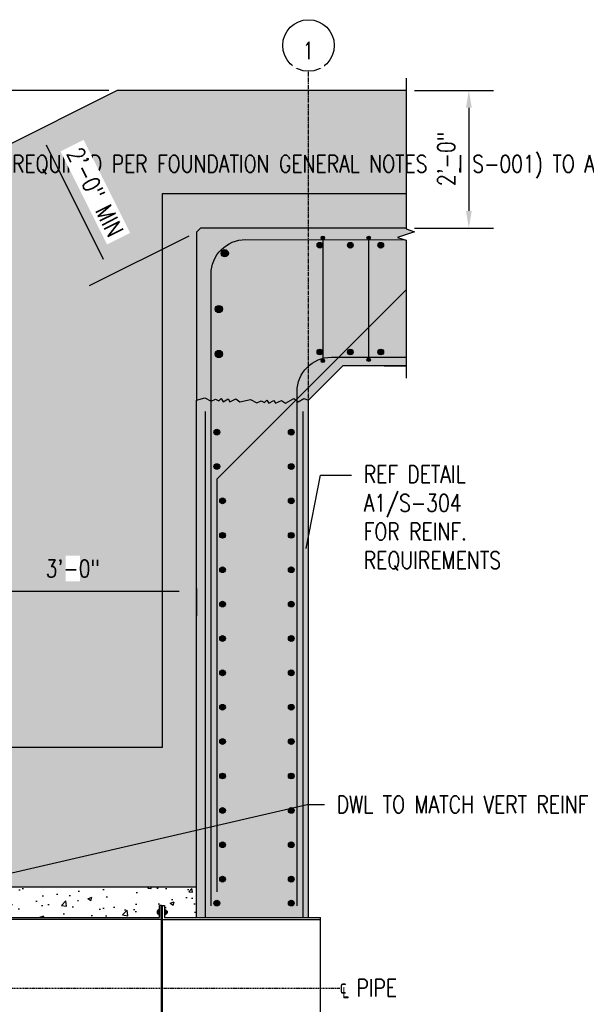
# Model space of a CAD drawing. Header units: inches. Extents: x -380 to 3591, y -84 to 243.
# Tile 44 of 56: x 194 to 293, y 71 to 243. Entities that reach past the tile are written whole.
import ezdxf
from ezdxf import colors
from ezdxf.entities.mleader import LeaderData, LeaderLine
from ezdxf.math import Vec2, Vec3

# ---------------------------------------------------------------- set-up
doc = ezdxf.new("R2010")
doc.units = ezdxf.units.IN
doc.header["$MEASUREMENT"] = 0
doc.set_wipeout_variables(frame=1)
doc.linetypes.add('Center 1_4_', pattern=[0.53125, 0.25, -0.09375, 0.09375, -0.09375])
doc.linetypes.add('CENTER2', pattern=[1.125, 0.75, -0.125, 0.125, -0.125])
for name, color, linetype in [('A-DETL', 90, 'Continuous'), ('A-DETL-CNTR', 1, 'Center 1_4_'), ('A-DETL-GENF', 3, 'Continuous'), ('A-DETL-MEDM', 3, 'Continuous'), ('A-DETL-THIN', 1, 'Continuous'), ('A-DETL-WIDE', 5, 'Continuous'), ('A-FLOR', 173, 'Continuous'), ('A-FLOR-MCUT', 173, 'Continuous'), ('A-WALL', 4, 'Continuous'), ('S-ANNO-DIMS', 1, 'Continuous'), ('S-ANNO-NOTE', 2, 'Continuous'), ('S-GRID', 1, 'CENTER2'), ('S-GRID-IDEN', 1, 'Continuous')]:
    doc.layers.add(name, color=color, linetype=linetype)
doc.layers.add('A-FLOR-PATT', color=9, linetype='Continuous', true_color=0x808080)
doc.layers.add('A-WALL-PATT', color=9, linetype='Continuous', true_color=0x808080)
doc.styles.add('Annotative', font='romans.shx', dxfattribs={"width": 0.8, "height": 0.125})
doc.dimstyles.new('Annotative', dxfattribs={"dimscale": 0, "dimtxt": 0.125, "dimasz": 0.125, "dimexe": 0.18, "dimexo": 0.0625, "dimgap": 0.09, "dimtad": 1, "dimdec": 3, "dimzin": 3, "dimdsep": 46, "dimlunit": 4, "dimtxsty": 'Annotative', "dimcen": 0.09, "dimclrt": 2, "dimazin": 2, "dimtfac": 1, "dimtdec": 3, "dimtmove": 0, "dimatfit": 0, "dimfxl": 1, "dimtfill": 1, "dimfrac": 2, "dimtolj": 1, "dimtzin": 0, "dimarcsym": 0})
pattern_1 = [(45, (-1723.3208, -343.473), (-1.3357247, 1.3357247), []), (135, (-1723.3208, -343.473), (-1.3357247, -1.3357247), [])]

# ---------------------------------------------------------------- blocks, each defined once
blk = doc.blocks.new('Grid - Circle 3_8_-570341-MECHANICAL ROOM SECTION')
at = {"layer": 'S-GRID-IDEN'}
blk.add_circle((249.08, 238.52), 4.5, dxfattribs=at)
blk = doc.blocks.new('*D8')
at = {"layer": 'Defpoints', "color": 0, "transparency": 16777216}
for p in [(224.95, 145.28), (224.95, 143.3), (188.95, 110)]:
    blk.add_point(p, dxfattribs=at)
at = {"layer": 'S-ANNO-DIMS', "color": 0, "lineweight": -2, "transparency": 16777216}
for p, q in [((188.95, 111.5), (188.95, 147.62)), ((191.95, 143.3), (221.95, 143.3)), ((224.95, 143.78), (224.95, 138.98))]:
    blk.add_line(p, q, dxfattribs=at)
at = {"layer": 'S-ANNO-DIMS', "color": 0, "transparency": 16777216}
for points in [[(191.95, 143.8), (191.95, 142.8), (188.95, 143.3)], [(221.95, 143.8), (221.95, 142.8), (224.95, 143.3)]]:
    blk.add_solid(points, dxfattribs=at)
at = {"layer": 'S-ANNO-DIMS', "color": 2, "lineweight": -3, "transparency": 16777216, "insert": (203.37, 147.24), "char_height": 3, "width": 1.0273, "attachment_point": 5, "style": 'Annotative', "bg_fill": 3, "box_fill_scale": 1.25, "bg_fill_color": 256, "bg_fill_true_color": 13158600, "bg_fill_transparency": 0}
blk.add_mtext('\\A1;3\'-0"', dxfattribs=at)
blk = doc.blocks.new('_DotBlank')
at = {"color": 0, "linetype": 'ByBlock', "lineweight": -2}
blk.add_line((-0.5, 0), (-1, 0), dxfattribs=at)
blk.add_circle((0, 0), 0.5, dxfattribs=at)
blk = doc.blocks.new('*D19')
at = {"layer": 'Defpoints', "color": 0, "transparency": 16777216}
for p in [(261.54, 230.65), (261.54, 206.65), (272.51, 206.65)]:
    blk.add_point(p, dxfattribs=at)
at = {"layer": 'S-ANNO-DIMS', "color": 0, "lineweight": -2, "transparency": 16777216}
for p, q in [((263.04, 230.65), (276.83, 230.65)), ((272.51, 227.65), (272.51, 209.65)), ((263.04, 206.65), (276.83, 206.65))]:
    blk.add_line(p, q, dxfattribs=at)
at = {"layer": 'S-ANNO-DIMS', "color": 0, "transparency": 16777216}
for points in [[(272.01, 227.65), (273.01, 227.65), (272.51, 230.65)], [(272.01, 209.65), (273.01, 209.65), (272.51, 206.65)]]:
    blk.add_solid(points, dxfattribs=at)
at = {"layer": 'S-ANNO-DIMS', "color": 2, "transparency": 16777216, "insert": (268.56, 218.72), "char_height": 3, "attachment_point": 5, "rotation": 90, "style": 'Annotative', "bg_fill": 3, "box_fill_scale": 1.25, "bg_fill_color": 256, "bg_fill_true_color": 13158600, "bg_fill_transparency": 0}
blk.add_mtext('\\A1;2\'-0"', dxfattribs=at)
blk = doc.blocks.new('*D22')
at = {"layer": 'Defpoints', "color": 0, "transparency": 16777216}
for p in [(22.24, 116), (22.24, 116), (218.95, 116), (-7.05, 101.36)]:
    blk.add_point(p, dxfattribs=at)
at = {"layer": 'S-ANNO-DIMS', "color": 0, "lineweight": -2, "transparency": 16777216}
for p, q in [((20.74, 116), (-23.24, 116)), ((-8.39, 100.68), (-18.44, 95.66))]:
    blk.add_line(p, q, dxfattribs=at)
for start, end in [(171.6453, 175.8227), (180, 206.57), (210.7473, 214.9247)]:
    blk.add_arc((22.24, 116), 41.16, start, end, dxfattribs=at)
at = {"layer": 'S-ANNO-DIMS', "color": 0, "transparency": 16777216}
for points in [[(-18.31, 118.98), (-19.31, 119.02), (-18.92, 116)], [(-13.57, 94.72), (-12.7, 95.2), (-14.57, 97.59)]]:
    blk.add_solid(points, dxfattribs=at)
at = {"layer": 'S-ANNO-DIMS', "color": 2, "transparency": 16777216, "insert": (-14.12, 106.8), "char_height": 3, "attachment_point": 5, "rotation": 284.1961, "style": 'Annotative', "bg_fill": 3, "box_fill_scale": 1.25, "bg_fill_color": 256, "bg_fill_true_color": 13158600, "bg_fill_transparency": 0}
blk.add_mtext('\\A1;26.57°', dxfattribs=at)
at = {"layer": 'Defpoints', "color": 0, "transparency": 16777216}
blk.add_point((-18.43, 109.66), dxfattribs=at)
blk = doc.blocks.new('*D23')
at = {"layer": 'Defpoints', "color": 0, "transparency": 16777216}
for p in [(211.14, 230.65), (211.14, 230.65), (261.54, 230.65), (-38.49, 105.81)]:
    blk.add_point(p, dxfattribs=at)
at = {"layer": 'S-ANNO-DIMS', "color": 0, "lineweight": -2, "transparency": 16777216}
blk.add_line((209.64, 230.65), (172.25, 230.65), dxfattribs=at)
for start, end in [(170.0516, 175.0258), (180, 206.57), (211.5442, 216.5184)]:
    blk.add_arc((211.14, 230.65), 34.57, start, end, dxfattribs=at)
at = {"layer": 'S-ANNO-DIMS', "color": 0, "transparency": 16777216}
for points in [[(177.2, 233.62), (176.2, 233.67), (176.57, 230.65)], [(181.24, 212.32), (182.12, 212.81), (180.22, 215.19)]]:
    blk.add_solid(points, dxfattribs=at)
at = {"layer": 'S-ANNO-DIMS', "color": 2, "transparency": 16777216, "insert": (180.99, 223.86), "char_height": 3, "attachment_point": 5, "rotation": 282.6798, "style": 'Annotative', "bg_fill": 3, "box_fill_scale": 1.25, "bg_fill_color": 256, "bg_fill_true_color": 13158600, "bg_fill_transparency": 0}
blk.add_mtext('\\A1;26.57°', dxfattribs=at)
at = {"layer": 'Defpoints', "color": 0, "transparency": 16777216}
blk.add_point((178.21, 220.13), dxfattribs=at)
blk = doc.blocks.new('Reinforcing Bar Section_USACE - __8-579028-SECTION')
blk.add_hatch(color=256).paths.add_polyline_path([(-1486.11, 168.59, 1), (-1485.11, 168.59, 1)])
blk.add_circle((-1485.61, 168.59), 0.5)
blk = doc.blocks.new('Reinforcing Bar Section_USACE - __5-V7-INTERIOR COLUMN SECTION')
h = blk.add_hatch(color=256)
h.dxf.hatch_style = 1
h.paths.add_polyline_path([(-1177.2, 10.66, 1), (-1177.83, 10.66, 1)])
blk.add_circle((-1177.51, 10.66), 0.312)
blk = doc.blocks.new('Reinforcing Bar Section_USACE - __10')
h = blk.add_hatch(color=256)
h.dxf.hatch_style = 1
h.paths.add_polyline_path([(0.635, 0, 1), (-0.635, 0, 1)])
blk.add_circle((0, 0), 0.635)
blk = doc.blocks.new('*D38')
at = {"layer": 'Defpoints', "color": 0, "transparency": 16777216}
for p in [(212.3, 231.23), (197.44, 223.8), (224.95, 205.93)]:
    blk.add_point(p, dxfattribs=at)
at = {"layer": 'S-ANNO-DIMS', "color": 0, "lineweight": -2, "transparency": 16777216}
for p, q in [((208.75, 201.19), (198.79, 221.12)), ((223.61, 205.26), (206.23, 196.57))]:
    blk.add_line(p, q, dxfattribs=at)
at = {"layer": 'S-ANNO-DIMS', "color": 0, "transparency": 16777216}
for points in [[(199.23, 221.34), (198.34, 220.89), (197.44, 223.8)], [(209.2, 201.41), (208.31, 200.96), (210.09, 198.5)]]:
    blk.add_solid(points, dxfattribs=at)
at = {"layer": 'S-ANNO-DIMS', "color": 2, "transparency": 16777216, "insert": (207.3, 212.92), "char_height": 3, "attachment_point": 5, "rotation": 296.57, "style": 'Annotative', "bg_fill": 3, "box_fill_scale": 1.25, "bg_fill_color": 256, "bg_fill_true_color": 13158600, "bg_fill_transparency": 0}
blk.add_mtext('\\A1;2\'-0" MIN', dxfattribs=at)
blk = doc.blocks.new('Vent Pipe - Section')
blk.add_wipeout([(70.59, 12.38), (70.57, -12.38), (43.36, -12.38), (43.36, -12.78), (43.43, -12.78), (43.43, -12.96), (43.66, -12.96), (43.69, -13.04), (43.69, -13.16), (43.71, -13.13), (43.72, -13.16), (43.74, -13.13), (43.75, -13.16), (43.77, -13.13), (43.79, -13.16), (43.8, -13.13), (43.82, -13.16), (43.83, -13.13), (43.87, -13.17), (43.87, -13.42), (43.82, -13.45), (43.8, -13.43), (43.78, -13.45), (43.77, -13.43), (43.75, -13.45), (43.74, -13.43), (43.72, -13.45), (43.71, -13.43), (43.69, -13.45), (43.69, -13.54), (43.66, -13.63), (43.43, -13.63), (43.43, -13.79), (43.36, -13.79), (43.36, -14.48), (42.98, -14.48), (42.98, -14.47), (42.83, -14.47), (42.83, -14.48), (42.45, -14.48), (42.45, -13.79), (42.39, -13.79), (42.39, -13.61), (42.16, -13.61), (42.12, -13.53), (42.12, -13.03), (42.16, -12.94), (42.39, -12.94), (42.39, -12.78), (42.45, -12.78), (42.45, -12.38), (12.92, -12.38), (12.92, -14.29), (7.1, -14.29), (7.1, -16.7), (6.73, -16.7), (6.73, -14.29), (0.92, -14.29), (0.92, -12.38), (-1.08, -12.38), (-1.07, -11.57), (-0.25, -11.57), (-0.07, -11.5), (0, -11.32), (0, 11.32), (-0.07, 11.5), (-0.25, 11.57), (-1.07, 11.57), (-1.08, 12.38), (0.92, 12.38), (0.92, 14.29), (6.73, 14.29), (6.73, 16.7), (7.1, 16.7), (7.1, 14.29), (12.92, 14.29), (12.92, 12.38), (42.45, 12.38), (42.45, 12.78), (42.39, 12.78), (42.39, 12.94), (42.16, 12.94), (42.12, 13.03), (42.12, 13.53), (42.16, 13.61), (42.39, 13.61), (42.39, 13.79), (42.45, 13.79), (42.45, 14.48), (42.83, 14.48), (42.83, 14.47), (42.98, 14.47), (42.98, 14.48), (43.36, 14.48), (43.36, 13.79), (43.43, 13.79), (43.43, 13.63), (43.66, 13.63), (43.69, 13.54), (43.69, 13.45), (43.71, 13.43), (43.72, 13.45), (43.74, 13.43), (43.75, 13.45), (43.77, 13.43), (43.78, 13.45), (43.8, 13.43), (43.82, 13.45), (43.87, 13.42), (43.87, 13.17), (43.83, 13.13), (43.82, 13.16), (43.8, 13.13), (43.79, 13.16), (43.77, 13.13), (43.75, 13.16), (43.74, 13.13), (43.72, 13.16), (43.71, 13.13), (43.69, 13.16), (43.69, 13.04), (43.66, 12.96), (43.43, 12.96), (43.43, 12.78), (43.36, 12.78), (43.36, 12.38)])
h = blk.add_hatch(color=256)
h.paths.add_polyline_path([(42.98, 14.47), (42.98, 13.44), (42.83, 13.44), (42.83, 14.47)])
h.paths.add_polyline_path([(42.83, 13.12), (42.98, 13.12), (42.98, 12), (42.83, 12), (42.83, 12.4)])
h = blk.add_hatch(color=256)
h.paths.add_polyline_path([(42.98, -14.47), (42.98, -13.44), (42.83, -13.44), (42.83, -14.47)])
h.paths.add_polyline_path([(42.83, -13.12), (42.98, -13.12), (42.98, -12), (42.83, -12), (42.83, -12.4)])
at = {"layer": 'A-FLOR-PATT'}
h = blk.add_hatch(dxfattribs=at)
h.set_pattern_fill('FP_3', color=256, style=0, pattern_type=2)
h.set_pattern_definition(pattern_1)
h.paths.add_polyline_path([(7.25, 12.38), (0.92, 12.38), (0.92, 13.94), (12.92, 13.94), (12.92, 12.38), (8.38, 12.38)])
h = blk.add_hatch(dxfattribs=at)
h.set_pattern_fill('FP_3', color=256, style=0, pattern_type=2)
h.set_pattern_definition(pattern_1)
h.paths.add_polyline_path([(7.25, -12.38), (0.92, -12.38), (0.92, -13.94), (12.92, -13.94), (12.92, -12.38), (8.38, -12.38)])
for p, q in [((6.73, 14.29), (6.73, 16.7)), ((6.73, 16.7), (7.1, 16.7)), ((7.1, 16.7), (7.1, 14.29)), ((0.92, 14.29), (6.73, 14.29)), ((0.92, 13.94), (0.92, 14.29)), ((12.92, 13.94), (0.92, 13.94)), ((7.1, 14.29), (12.92, 14.29)), ((12.92, 13.94), (12.92, 14.29)), ((42.39, 12.78), (42.39, 13.79)), ((42.39, 13.79), (42.45, 13.79)), ((42.83, 14.48), (42.45, 14.48)), ((42.45, 14.48), (42.45, 12.38)), ((42.83, 12), (42.83, 14.48)), ((42.83, 14.47), (42.98, 14.47)), ((42.98, 12), (42.98, 14.48)), ((42.98, 14.48), (43.36, 14.48)), ((43.36, 14.48), (43.36, 12.38)), ((43.36, 13.79), (43.43, 13.79)), ((43.43, 13.79), (43.43, 12.78)), ((-1.08, 12.38), (42.45, 12.38)), ((-1.08, 12), (-1.08, 12.38)), ((42.12, 13.03), (42.12, 13.53)), ((42.39, 13.61), (42.16, 13.61)), ((42.16, 13.44), (42.39, 13.44)), ((42.16, 13.11), (42.39, 13.11)), ((42.39, 12.94), (42.16, 12.94)), ((42.45, 12.78), (42.39, 12.78)), ((42.98, 13.44), (42.83, 13.44)), ((42.83, 13.12), (42.98, 13.12)), ((43.43, 12.78), (43.36, 12.78)), ((43.36, 12.38), (70.57, 12.38)), ((43.43, 13.63), (43.66, 13.63)), ((43.66, 13.45), (43.43, 13.45)), ((43.66, 13.13), (43.43, 13.13)), ((43.43, 12.96), (43.66, 12.96)), ((43.69, 13.54), (43.69, 13.04)), ((43.71, 13.13), (43.69, 13.45)), ((43.71, 13.43), (43.69, 13.45)), ((43.69, 13.16), (43.71, 13.13)), ((43.72, 13.45), (43.71, 13.43)), ((43.71, 13.13), (43.72, 13.16)), ((43.74, 13.13), (43.72, 13.45)), ((43.74, 13.43), (43.72, 13.45)), ((43.72, 13.16), (43.74, 13.13)), ((43.75, 13.45), (43.74, 13.43)), ((43.74, 13.13), (43.75, 13.16)), ((43.77, 13.13), (43.75, 13.45)), ((43.77, 13.43), (43.75, 13.45)), ((43.75, 13.16), (43.77, 13.13)), ((43.78, 13.45), (43.77, 13.43)), ((43.77, 13.13), (43.79, 13.16)), ((43.8, 13.13), (43.78, 13.45)), ((43.8, 13.43), (43.78, 13.45)), ((43.79, 13.16), (43.8, 13.13)), ((43.82, 13.45), (43.8, 13.43)), ((43.8, 13.13), (43.82, 13.16)), ((43.87, 13.42), (43.82, 13.45)), ((43.83, 13.13), (43.82, 13.45)), ((43.82, 13.16), (43.83, 13.13)), ((43.83, 13.13), (43.87, 13.17)), ((43.87, 13.17), (43.87, 13.42)), ((70.57, -12), (70.57, 12.38)), ((42.83, 12), (-1.08, 12)), ((-1.07, 11.57), (-0.25, 11.57)), ((0, 11.32), (0, -11.32)), ((0.92, -12), (0.92, 12)), ((42.83, -12), (42.83, 12)), ((42.98, -12), (42.98, 12)), ((42.98, 12), (70.57, 12)), ((42.83, -12), (-1.08, -12)), ((-1.08, -12), (-1.08, -12.38)), ((-1.07, -11.57), (-0.25, -11.57)), ((42.83, -12), (42.83, -14.48)), ((42.98, -12), (42.98, -14.48)), ((42.98, -12), (70.57, -12)), ((70.57, -12), (70.57, -12.38)), ((-1.08, -12.38), (42.45, -12.38)), ((42.12, -13.03), (42.12, -13.53)), ((42.39, -12.94), (42.16, -12.94)), ((42.16, -13.11), (42.39, -13.11)), ((42.16, -13.44), (42.39, -13.44)), ((42.39, -13.61), (42.16, -13.61)), ((42.45, -12.78), (42.39, -12.78)), ((42.39, -12.78), (42.39, -13.79)), ((42.45, -14.48), (42.45, -12.38)), ((42.83, -13.12), (42.98, -13.12)), ((42.98, -13.44), (42.83, -13.44)), ((43.36, -14.48), (43.36, -12.38)), ((43.36, -12.38), (70.57, -12.38)), ((43.43, -12.78), (43.36, -12.78)), ((43.43, -13.79), (43.43, -12.78)), ((43.43, -12.96), (43.66, -12.96)), ((43.66, -13.13), (43.43, -13.13)), ((43.66, -13.45), (43.43, -13.45)), ((43.43, -13.63), (43.66, -13.63)), ((43.69, -13.54), (43.69, -13.04)), ((43.71, -13.13), (43.69, -13.45)), ((43.69, -13.16), (43.71, -13.13)), ((43.71, -13.43), (43.69, -13.45)), ((43.71, -13.13), (43.72, -13.16)), ((43.72, -13.45), (43.71, -13.43)), ((43.74, -13.13), (43.72, -13.45)), ((43.72, -13.16), (43.74, -13.13)), ((43.74, -13.43), (43.72, -13.45)), ((43.74, -13.13), (43.75, -13.16)), ((43.75, -13.45), (43.74, -13.43)), ((43.77, -13.13), (43.75, -13.45)), ((43.75, -13.16), (43.77, -13.13)), ((43.77, -13.43), (43.75, -13.45)), ((43.77, -13.13), (43.79, -13.16)), ((43.78, -13.45), (43.77, -13.43)), ((43.8, -13.13), (43.78, -13.45)), ((43.8, -13.43), (43.78, -13.45)), ((43.79, -13.16), (43.8, -13.13)), ((43.8, -13.13), (43.82, -13.16)), ((43.82, -13.45), (43.8, -13.43)), ((43.83, -13.13), (43.82, -13.45)), ((43.82, -13.16), (43.83, -13.13)), ((43.87, -13.42), (43.82, -13.45)), ((43.83, -13.13), (43.87, -13.17)), ((43.87, -13.17), (43.87, -13.42)), ((12.92, -13.94), (0.92, -13.94)), ((0.92, -13.94), (0.92, -14.29)), ((0.92, -14.29), (6.73, -14.29)), ((6.73, -14.29), (6.73, -16.7)), ((7.1, -16.7), (7.1, -14.29)), ((7.1, -14.29), (12.92, -14.29)), ((12.92, -13.94), (12.92, -14.29)), ((42.39, -13.79), (42.45, -13.79)), ((42.83, -14.48), (42.45, -14.48)), ((42.83, -14.47), (42.98, -14.47)), ((42.98, -14.48), (43.36, -14.48)), ((43.36, -13.79), (43.43, -13.79)), ((6.73, -16.7), (7.1, -16.7))]:
    blk.add_line(p, q)
for centre, radius, start, end in [((42.25, 13.53), 0.126, 136.7502, 223.2498), ((42.53, 13.28), 0.407, 156.3432, 203.6568), ((42.25, 13.03), 0.126, 136.7502, 223.2498), ((43.57, 13.54), 0.126, 316.7502, 43.2498), ((43.28, 13.29), 0.407, 336.3432, 23.6568), ((43.57, 13.04), 0.126, 316.7502, 43.2498), ((-0.25, 11.32), 0.25, 0, 90), ((-0.25, -11.32), 0.25, 270, 0), ((42.25, -13.03), 0.126, 136.7502, 223.2498), ((42.53, -13.28), 0.407, 156.3432, 203.6568), ((42.25, -13.53), 0.126, 136.7502, 223.2498), ((43.57, -13.04), 0.126, 316.7502, 43.2498), ((43.28, -13.29), 0.407, 336.3432, 23.6568), ((43.57, -13.54), 0.126, 316.7502, 43.2498)]:
    blk.add_arc(centre, radius, start, end)
at = {"layer": 'A-DETL-CNTR'}
blk.add_line((-3.32, 0), (74.01, 0), dxfattribs=at)

msp = doc.modelspace()

# ---------------------------------------------------------------- hatches: boundary and pattern name
at = {"layer": 'A-WALL-PATT', "lineweight": -3}
h = msp.add_hatch(dxfattribs=at)
h.set_pattern_fill('EARTH', color=8, scale=25, angle=45, style=0)
h.set_pattern_definition([(45, (-12.163, 0.54), (0, 8.83883), [6.25, -6.25]), (45, (-13.82, 2.197), (0, 8.83883), [6.25, -6.25]), (45, (-15.4773, 3.854), (0, 8.83883), [6.25, -6.25]), (135, (-15.4773, 4.959), (-8.83883, 9e-16), [6.25, -6.25]), (135, (-13.82, 6.6164), (-8.83883, 9e-16), [6.25, -6.25]), (135, (-12.163, 8.274), (-8.83883, 9e-16), [6.25, -6.25])])
h.paths.add_polyline_path([(-38.4918, 105.8066), (-38.5305, 35.0397), (-40.0305, 34.5397), (-37.0305, 33.5397), (-38.5305, 33.0397), (-38.4918, 0), (-31.0854, 0), (-31.0467, 30), (-7.0467, 30), (-7.0467, 101.3556), (22.1972, 116), (218.9146, 116), (218.9533, 212.649), (261.5384, 212.649), (261.4997, 230.649), (211.139, 230.649)])
at = {"layer": 'A-WALL-PATT'}
h = msp.add_hatch(dxfattribs=at)
h.set_pattern_fill('AR-SAND', color=8)
h.set_pattern_definition([(37.5, (-12.124, 0), (-0.0629934, 1.926824), [0, -1.52, 0, -1.7, 0, -1.625]), (7.5, (-12.124, 0), (1.769777, 2.822146), [0, -0.82, 0, -1.37, 0, -0.525]), (327.5, (-13.354, 0), (3.114142, 0.005659), [0, -0.5, 0, -1.8, 0, -2.35]), (317.5, (-13.354, 0), (3.006127, 0.877676), [0, -0.25, 0, -1.18, 0, -1.35])])
h.paths.add_polyline_path([(218.9533, 116), (22.2359, 116), (-7.0467, 101.3556), (-7.0467, 30), (-31.0467, 30), (-31.0467, 0), (-25.0467, 0), (-25.0467, 24), (-1.0467, 24), (-1.0467, 90.2329), (-1.0348, 97.6536), (23.6525, 110), (188.9533, 110), (188.9533, 98), (188.9533, 91.675), (224.9533, 91.675), (224.9533, 182.6236), (224.9533, 206.6412), (261.5384, 206.6412), (261.5384, 212.649), (218.9533, 212.649)])
at = {"layer": 'A-WALL-PATT', "lineweight": -3}
h = msp.add_hatch(dxfattribs=at)
h.set_pattern_fill('AR-CONC', color=8, style=0)
h.set_pattern_definition([(50, (-12.124, 0), (7.1726, -0.62752), [0.75, -8.25]), (355, (-12.124, 0), (-1.38751, 7.52192), [0.6, -6.6]), (100.4514, (-11.526, -0.052), (5.78509, 6.8944), [0.6374, -7.01142]), (46.1842, (-12.124, 2), (10.67241, -1.6552), [1.125, -12.375]), (96.6356, (-11.235, 1.862), (9.34662, 9.7412), [0.9561, -10.51714]), (351.184, (-12.124, 2), (9.34662, 9.7412), [0.9, -9.9]), (21, (-11.124, 1.5), (5.96907, -4.02619), [0.75, -8.25]), (326, (-11.124, 1.5), (2.43315, 7.2515), [0.6, -6.6]), (71.4514, (-10.6266, 1.1645), (8.40222, 3.22531), [0.6374, -7.01142]), (37.5, (-12.124, 0), (0.121599, 3.328939), [0, -6.52, 0, -6.7, 0, -6.625]), (7.5, (-12.124, 0), (2.630695, 3.944117), [0, -3.82, 0, -6.37, 0, -2.525]), (327.5, (-14.354, 0), (5.338224, -0.225549), [0, -2.5, 0, -7.8, 0, -10.35]), (317.5, (-15.354, 0), (5.83186, 1.00105), [0, -3.25, 0, -5.18, 0, -7.35])])
h.paths.add_polyline_path([(244.5173, 176.6236), (245.9843, 178.0917), (250.5081, 182.6144), (261.5384, 182.6395), (261.5384, 204.5268), (260.0384, 205.0268), (263.0384, 206.0268), (261.5384, 206.5268), (261.5384, 206.6412), (224.9533, 206.6412), (224.9533, 176.6236), (224.9533, 6), (218.9533, 0), (244.5173, 0)])
at = {"layer": 'A-WALL-PATT'}
h = msp.add_hatch(dxfattribs=at)
h.set_pattern_fill('AR-CONC', color=8)
h.set_pattern_definition([(50, (-12.124, 30.05), (7.1726, -0.62752), [0.75, -8.25]), (355, (-12.124, 30.05), (-1.38751, 7.52192), [0.6, -6.6]), (100.4514, (-11.526, 29.998), (5.78509, 6.8944), [0.6374, -7.01142]), (46.184, (-12.124, 32.05), (10.6724, -1.6552), [1.125, -12.375]), (96.6356, (-11.235, 31.912), (9.3466, 9.7412), [0.9561, -10.51714]), (351.184, (-12.124, 32.05), (9.3466, 9.7412), [0.9, -9.9]), (21, (-11.124, 31.55), (5.96907, -4.02619), [0.75, -8.25]), (326, (-11.124, 31.55), (2.43315, 7.2515), [0.6, -6.6]), (71.4514, (-10.6266, 31.2145), (8.40222, 3.22531), [0.6374, -7.01142]), (37.5, (-12.124, 30.05), (0.121599, 3.328939), [0, -6.52, 0, -6.7, 0, -6.625]), (7.5, (-12.124, 30.05), (2.630695, 3.944117), [0, -3.82, 0, -6.37, 0, -2.525]), (327.5, (-14.354, 30.05), (5.338224, -0.22555), [0, -2.5, 0, -7.8, 0, -10.35]), (317.5, (-15.354, 30.05), (5.83186, 1.00105), [0, -3.25, 0, -5.18, 0, -7.35])])
h.paths.add_polyline_path([(188.9533, 86.375), (188.9533, 91.675), (218.4871, 91.675), (218.4871, 89.57), (219.3987, 89.57), (219.3987, 91.675), (224.9533, 91.675), (224.9533, 86.375)])

# ---------------------------------------------------------------- linework, layer by layer
at = {"layer": 'A-DETL', "lineweight": -3}
for p, q in [((261.5384, 212.649), (218.9533, 212.649)), ((218.9533, 212.649), (218.9533, 116)), ((218.9533, 116), (22.2359, 116))]:
    msp.add_line(p, q, dxfattribs=at)
at = {"layer": 'A-DETL-MEDM', "lineweight": -3}
msp.add_line((261.5384, 230.649), (211.139, 230.649), dxfattribs=at)
msp.add_lwpolyline([(224.9533, 176.6236), (226.4022, 177.0118), (227.516, 176.4443), (228.2724, 176.797), (228.8753, 176.4898), (229.2913, 176.9058), (229.6067, 176.3594), (230.4727, 176.8594), (230.7636, 176.3557), (231.8346, 176.8551), (232.5373, 176.3631), (234.3824, 176.7388), (235.4962, 176.1713), (236.2526, 176.524), (236.8556, 176.2168), (237.2715, 176.6328), (237.5869, 176.0864), (238.453, 176.5864), (238.7438, 176.0827), (239.8148, 176.5821), (240.5175, 176.0901), (241.9364, 176.8934), (242.6938, 176.3631), (243.702, 176.9452), (244.5173, 176.6236)], dxfattribs=at)
at = {"layer": 'A-FLOR', "lineweight": -3}
for p, q in [((261.5384, 182.6395), (250.5173, 182.6144)), ((257.7025, 182.6308), (261.5384, 182.6385))]:
    msp.add_line(p, q, dxfattribs=at)
at = {"layer": 'A-FLOR-MCUT', "lineweight": -3}
for p, q in [((245.9843, 178.0917), (250.5173, 182.6236)), ((244.5173, 176.6236), (245.9843, 178.0917))]:
    msp.add_line(p, q, dxfattribs=at)
at = {"layer": 'A-WALL', "lineweight": -3}
msp.add_line((244.5173, 0), (244.5173, 176.6236), dxfattribs=at)

# ---------------------------------------------------------------- block references
at = {"layer": 'A-DETL-GENF', "lineweight": -3}
for p in [(1715.1238, -69.5442), (1727.1238, -69.5442), (1715.1238, -75.5442), (1727.1238, -75.5442), (1714.1238, -79.7112), (1727.1238, -79.7112)]:
    msp.add_blockref('Reinforcing Bar Section_USACE - __8-579028-SECTION', p, dxfattribs=at)
at = {"layer": 'S-GRID-IDEN', "lineweight": -3}
msp.add_blockref('Grid - Circle 3_8_-570341-MECHANICAL ROOM SECTION', (-4.56, 0), dxfattribs=at)

# ---------------------------------------------------------------- leaders
at = {"layer": 'S-ANNO-NOTE', "lineweight": -3}
ml = msp.add_multileader_mtext('Standard', dxfattribs=at)
ml.set_content('EARTH COVER MATERIAL, PROVIDE 2\'-0" -0"/+2" OF FILL (MINIMUM OF 1\'-6" OF EARTH COVER MATERIAL PLUS 6" OF SAND MATERIAL AS REQUIRED PER FOUNDATION GENERAL NOTES ON S-001) TO ANY EXTERIOR EDGE OF THE MAGAZINE (ROOF PANEL, SIDE WALL, REAR WALL)', color=256, style='Annotative')
ml.set_leader_properties(color=1, linetype='ByLayer', lineweight=-1)
ml.build(insert=Vec2(0, 0))
ml.multileader.update_dxf_attribs({"text_right_attachment_type": 3, "dogleg_length": 0.125, "arrow_head_size": 3, "scale": 24})
ctx = ml.context
ctx.base_point, ctx.scale, ctx.char_height, ctx.arrow_head_size, ctx.landing_gap_size, ctx.plane_origin = Vec3(-38.1375, 217.3748), 24, 3, 3, 2.16, Vec3(128.9097, 174.8259)
ctx.right_attachment = 3
notes = []
notes.append((ctx, [(0, (1, 1, 0), (116.611, 200.0891), (-1, 0), 3, [(1, [(123.8912, 187.0157)], 0, [])])]))
ctx.mtext.insert, ctx.mtext.width, ctx.mtext.defined_height, ctx.mtext.flow_direction = Vec3(-35.9775, 219.3748), 151.107724, 7.0408, 5
ml = msp.add_multileader_mtext('Standard', dxfattribs=at)
ml.set_content('\\pxt3.2,6.4,9.6,12.8,16,19.2,22.4,25.6,28.8,32,35.2,38.4,41.6,44.8,48,51.2,54.4,57.6,60.8,64,67.2,70.4,73.6,76.8,80,83.2,86.4,89.6,92.8,96,99.2,102.4;REF DETAIL\\PA1/S-304\\PFOR REINF.\\PREQUIREMENTS ', color=256, style='Annotative')
ml.set_leader_properties(color=1, linetype='ByLayer', lineweight=-1)
ml.build(insert=Vec2(0, 0))
ml.multileader.update_dxf_attribs({"text_right_attachment_type": 3, "dogleg_length": 0.125, "arrow_head_size": 3, "scale": 24})
ctx = ml.context
ctx.base_point, ctx.scale, ctx.char_height, ctx.arrow_head_size, ctx.landing_gap_size, ctx.plane_origin = Vec3(252.0011, 163.5624), 24, 3, 3, 2.16, Vec3(246.4724, 149.3053)
ctx.right_attachment = 3
notes.append((ctx, [(0, (1, 1, 0), (246.634, 163.5624), (1, 0), 5.3672, [(1, [(243.5173, 147.7926)], 0, [])])]))
ctx.mtext.insert, ctx.mtext.width, ctx.mtext.defined_height, ctx.mtext.flow_direction = Vec3(254.1611, 165.2052), 22.08598, 7.0408, 5
ml = msp.add_multileader_mtext('Standard', dxfattribs=at)
ml.set_content('#8 @ 6" TOP AND BOT', color=256, style='Annotative')
ml.set_leader_properties(color=1, lineweight=-1)
ml.set_arrow_properties(name='DOTBLANK')
ml.build(insert=Vec2(0, 0))
ml.multileader.update_dxf_attribs({"text_right_attachment_type": 3, "dogleg_length": 0.125, "arrow_head_size": 3, "scale": 24})
ctx = ml.context
ctx.base_point, ctx.scale, ctx.char_height, ctx.arrow_head_size, ctx.landing_gap_size, ctx.plane_origin = Vec3(60.0958, 93.3933), 24, 3, 3, 2.16, Vec3(56.0664, 78.0689)
ctx.right_attachment = 3
notes.append((ctx, [(0, (1, 1, 0), (57.0958, 93.3933), (1, 0), 3, [(2, [(52.629, 107.2151), (52.629, 99.7812)], 0, [])])]))
ctx.mtext.insert, ctx.mtext.width, ctx.mtext.defined_height, ctx.mtext.flow_direction = Vec3(62.2558, 95.3933), 43.943275, 7.0408, 5
ml = msp.add_multileader_mtext('Standard', dxfattribs=at)
ml.set_content('#8 @ 6" TOP AND BOT', color=256, style='Annotative')
ml.set_leader_properties(color=1, linetype='ByLayer', lineweight=-1)
ml.build(insert=Vec2(0, 0))
ml.multileader.update_dxf_attribs({"text_right_attachment_type": 3, "dogleg_length": 0.125, "arrow_head_size": 3, "scale": 24})
ctx = ml.context
ctx.base_point, ctx.scale, ctx.char_height, ctx.arrow_head_size, ctx.landing_gap_size, ctx.plane_origin = Vec3(60.0958, 82.5328), 24, 3, 3, 2.16, Vec3(39.7471, 60.9075)
ctx.right_attachment = 3
notes.append((ctx, [(0, (1, 1, 0), (57.0958, 82.5328), (1, 0), 3, [(2, [(36.3175, 99), (42.6531, 108)], 0, [])])]))
ctx.mtext.insert, ctx.mtext.width, ctx.mtext.defined_height, ctx.mtext.flow_direction = Vec3(62.2558, 84.5328), 44.13777, 7.0408, 5
ml = msp.add_multileader_mtext('Standard', dxfattribs=at)
ml.set_content('{\\C256;DWL TO MATCH VERT REINF SIZE AND SPACING TYP.}', color=256, style='Annotative')
ml.set_leader_properties(color=1, linetype='ByLayer', lineweight=-1)
ml.build(insert=Vec2(0, 0))
ml.multileader.update_dxf_attribs({"text_right_attachment_type": 3, "dogleg_length": 0.125, "arrow_head_size": 3, "scale": 24})
ctx = ml.context
ctx.base_point, ctx.scale, ctx.char_height, ctx.arrow_head_size, ctx.landing_gap_size, ctx.plane_origin = Vec3(247.2859, 106.0826), 24, 3, 3, 2.16, Vec3(182.2155, 60.8809)
ctx.right_attachment = 3
notes.append((ctx, [(1, (1, 1, 0), (244.2859, 106.0826), (1, 0), 3, [(1, [(187.4907, 92.9728)], 0, [])])]))
ctx.mtext.insert, ctx.mtext.width, ctx.mtext.defined_height, ctx.mtext.flow_direction = Vec3(249.4459, 107.5826), 38.005325, 6.0911, 5
for ctx, leaders in notes:
    for number, flags, end, landing, length, lines in leaders:
        leader = LeaderData()
        leader.index, (leader.has_last_leader_line, leader.has_dogleg_vector, leader.attachment_direction) = number, flags
        leader.last_leader_point, leader.dogleg_vector, leader.dogleg_length = Vec3(end), Vec3(landing), length
        for number, points, colour, breaks in lines:
            line = LeaderLine()
            line.index, line.vertices, line.color, line.breaks = number, Vec3.list(points), colors.encode_raw_color(colour), breaks
            leader.lines.append(line)
        ctx.leaders.append(leader)

# ---------------------------------------------------------------- next in the draw order: texts
at = {"layer": 'S-GRID-IDEN', "lineweight": -3, "insert": (244.4935, 237.6118), "char_height": 3, "width": 2.449134, "attachment_point": 5, "line_spacing_factor": 0.981704, "style": 'Annotative', "bg_fill": 2}
msp.add_mtext('\\pxqc,t3.2,6.4,9.6,12.8,16,19.2,22.4,25.6,28.8,32,35.2,38.4,41.6,44.8,48,51.2,54.4,57.6,60.8,64,67.2,70.4,73.6,76.8,80,83.2,86.4,89.6,92.8,96,99.2,102.4;{1}', dxfattribs=at)

# ---------------------------------------------------------------- next in the draw order: dimensions: what is measured, and where the dimension line sits
at = {"layer": 'S-ANNO-DIMS'}
dim = msp.add_linear_dim(base=(272.5102, 206.649), p1=(261.5384, 230.649), p2=(261.5384, 206.649), angle=90, dimstyle='Annotative', override={"dimpost": '\\X'}, dxfattribs=at)
dim.commit()
dim.dimension.update_dxf_attribs({"geometry": '*D19', "text_midpoint": (272.5102, 218.7219), "dimtype": 160})
at = {"layer": 'S-ANNO-DIMS', "lineweight": -3}
dim = msp.add_linear_dim(base=(224.9533, 143.2962), p1=(188.9533, 110), p2=(224.9533, 145.2772), dimstyle='Annotative', override={"dimpost": '\\X'}, dxfattribs=at)
dim.commit()
dim.dimension.update_dxf_attribs({"geometry": '*D8', "text_midpoint": (203.3729, 143.2962), "dimtype": 160})

# ---------------------------------------------------------------- next in the draw order: linework, layer by layer
at = {"layer": 'A-DETL-MEDM', "lineweight": -3}
msp.add_line((211.139, 230.649), (-38.4918, 105.8066), dxfattribs=at)
at = {"layer": 'S-GRID', "lineweight": -3}
msp.add_line((244.5173, -59.3276), (244.5173, 234.0167), dxfattribs=at)

# ---------------------------------------------------------------- next in the draw order: dimensions: what is measured, and where the dimension line sits
at = {"layer": 'S-ANNO-DIMS'}
dim = msp.add_angular_dim_2l(base=(-18.43, 109.6634), line1=((22.2359, 116), (-7.0467, 101.3556)), line2=((218.9533, 116), (22.2359, 116)), dimstyle='Annotative', override={"dimpost": '\\X'}, dxfattribs=at)
dim.commit()
dim.dimension.update_dxf_attribs({"geometry": '*D22', "text_midpoint": (-17.6639, 105.9067), "dimtype": 162})

# ---------------------------------------------------------------- next in the draw order: linework, layer by layer
at = {"layer": 'A-WALL', "lineweight": -3}
msp.add_lwpolyline([(188.9533, 91.675), (188.9533, 86.375), (218.4871, 86.375), (218.4871, 88.48), (219.3987, 88.48), (219.3987, 86.375), (224.9533, 86.375), (224.9533, 91.675)], close=True, dxfattribs=at)

# ---------------------------------------------------------------- next in the draw order: dimensions: what is measured, and where the dimension line sits
at = {"layer": 'S-ANNO-DIMS'}
dim = msp.add_angular_dim_2l(base=(178.2112, 220.1319), line1=((211.139, 230.649), (-38.4918, 105.8066)), line2=((261.5384, 230.649), (211.139, 230.649)), dimstyle='Annotative', override={"dimpost": '\\X'}, dxfattribs=at)
dim.commit()
dim.dimension.update_dxf_attribs({"geometry": '*D23', "text_midpoint": (177.4154, 223.0615), "dimtype": 162})

# ---------------------------------------------------------------- next in the draw order: linework, layer by layer
at = {"layer": 'A-DETL', "lineweight": -3}
for p, q in [((247.0173, 204.6327), (247.0173, 183.8061)), ((255.0173, 204.6327), (255.0179, 183.9996))]:
    msp.add_line(p, q, dxfattribs=at)
at = {"layer": 'A-DETL-THIN', "lineweight": -3}
msp.add_lwpolyline([(261.5384, 232.8341), (261.5384, 206.5268), (263.0384, 206.0268), (260.0384, 205.0268), (261.5384, 204.5268), (261.5384, 180.4561)], dxfattribs=at)
at = {"layer": 'A-DETL-WIDE', "lineweight": -3}
for p, q in [((261.5384, 195.8666), (228.5173, 162.8455)), ((228.5173, 162.8455), (228.5173, 90.8455))]:
    msp.add_line(p, q, dxfattribs=at)
for points in [[(227.5173, 88.375), (227.5173, 198.6381, -0.41431322), (233.5194, 204.6381), (261.2328, 204.6286)], [(242.5173, 88.375), (242.5173, 178.1127, -0.41421356), (248.5173, 184.1127), (261.5384, 184.1127)]]:
    msp.add_lwpolyline(points, format="xyb", dxfattribs=at)
for points in [[(226.5173, 2.5421), (226.5173, 174.6236)], [(243.5173, 174.6236), (243.5173, 2.5421)]]:
    msp.add_lwpolyline(points, dxfattribs=at)
at = {"layer": 'A-FLOR'}
msp.add_lwpolyline([(261.5384, 206.6412), (225.6604, 206.6412), (224.9533, 205.9341), (224.9533, 176.6236)], dxfattribs=at)
at = {"layer": 'A-WALL', "lineweight": -3}
msp.add_lwpolyline([(218.9533, 0), (224.9533, 6), (224.9533, 176.6236)], dxfattribs=at)

# ---------------------------------------------------------------- next in the draw order: block references
at = {"layer": 'A-DETL-GENF', "lineweight": -3}
for name, p in [('Reinforcing Bar Section_USACE - __5-V7-INTERIOR COLUMN SECTION', (1424.5302, 194.2891)), ('Reinforcing Bar Section_USACE - __5-V7-INTERIOR COLUMN SECTION', (1432.5302, 194.2872)), ('Reinforcing Bar Section_USACE - __10', (229.9011, 202.2555)), ('Reinforcing Bar Section_USACE - __8-579028-SECTION', (1732.1122, 35.0662)), ('Reinforcing Bar Section_USACE - __8-579028-SECTION', (1737.4262, 35.0662)), ('Reinforcing Bar Section_USACE - __8-579028-SECTION', (1742.7403, 35.0662)), ('Reinforcing Bar Section_USACE - __10', (228.8693, 192.5234)), ('Reinforcing Bar Section_USACE - __10', (228.8702, 184.6867)), ('Reinforcing Bar Section_USACE - __8-579028-SECTION', (1732.1122, 16.4412)), ('Reinforcing Bar Section_USACE - __8-579028-SECTION', (1737.4262, 16.4412)), ('Reinforcing Bar Section_USACE - __5-V7-INTERIOR COLUMN SECTION', (1432.5322, 173.0291)), ('Reinforcing Bar Section_USACE - __8-579028-SECTION', (1742.7403, 16.4412)), ('Reinforcing Bar Section_USACE - __5-V7-INTERIOR COLUMN SECTION', (1424.5302, 172.8356)), ('Reinforcing Bar Section_USACE - __8-579028-SECTION', (1714.1238, 2.4558)), ('Reinforcing Bar Section_USACE - __8-579028-SECTION', (1727.1238, 2.4558)), ('Reinforcing Bar Section_USACE - __8-579028-SECTION', (1714.1238, -3.5442)), ('Reinforcing Bar Section_USACE - __8-579028-SECTION', (1727.1238, -3.5442)), ('Reinforcing Bar Section_USACE - __8-579028-SECTION', (1715.1238, -9.5442)), ('Reinforcing Bar Section_USACE - __8-579028-SECTION', (1727.1238, -9.5442)), ('Reinforcing Bar Section_USACE - __8-579028-SECTION', (1715.1238, -15.5442)), ('Reinforcing Bar Section_USACE - __8-579028-SECTION', (1727.1238, -15.5442)), ('Reinforcing Bar Section_USACE - __8-579028-SECTION', (1715.1238, -21.5442)), ('Reinforcing Bar Section_USACE - __8-579028-SECTION', (1727.1238, -21.5442)), ('Reinforcing Bar Section_USACE - __8-579028-SECTION', (1715.1238, -27.5442)), ('Reinforcing Bar Section_USACE - __8-579028-SECTION', (1727.1238, -27.5442)), ('Reinforcing Bar Section_USACE - __8-579028-SECTION', (1715.1238, -33.5442)), ('Reinforcing Bar Section_USACE - __8-579028-SECTION', (1727.1238, -33.5442)), ('Reinforcing Bar Section_USACE - __8-579028-SECTION', (1715.1238, -39.5442)), ('Reinforcing Bar Section_USACE - __8-579028-SECTION', (1727.1238, -39.5442)), ('Reinforcing Bar Section_USACE - __8-579028-SECTION', (1715.1238, -45.5442)), ('Reinforcing Bar Section_USACE - __8-579028-SECTION', (1727.1238, -45.5442)), ('Reinforcing Bar Section_USACE - __8-579028-SECTION', (1715.1238, -51.5442)), ('Reinforcing Bar Section_USACE - __8-579028-SECTION', (1727.1238, -51.5442)), ('Reinforcing Bar Section_USACE - __8-579028-SECTION', (1715.1238, -57.5442)), ('Reinforcing Bar Section_USACE - __8-579028-SECTION', (1727.1238, -57.5442)), ('Reinforcing Bar Section_USACE - __8-579028-SECTION', (1715.1238, -63.5442)), ('Reinforcing Bar Section_USACE - __8-579028-SECTION', (1727.1238, -63.5442))]:
    msp.add_blockref(name, p, dxfattribs=at)

# ---------------------------------------------------------------- next in the draw order: block references
at = {"layer": 'A-DETL'}
msp.add_blockref('Vent Pipe - Section', (176.0376, 74), dxfattribs=at)

# ---------------------------------------------------------------- next in the draw order: dimensions: what is measured, and where the dimension line sits
at = {"layer": 'S-ANNO-DIMS'}
dim = msp.add_aligned_dim(p1=(224.9533, 205.9341), p2=(212.3023, 231.2307), distance=16.6128, text='2\'-0" MIN', dimstyle='Annotative', override={"dimpost": '\\X', "dimse2": 1}, dxfattribs=at)
dim.commit()
dim.dimension.update_dxf_attribs({"geometry": '*D38', "text_midpoint": (207.2985, 212.9165)})

# ---------------------------------------------------------------- next in the draw order: texts
at = {"layer": 'S-ANNO-NOTE', "lineweight": -3, "insert": (249.9604, 75.5766), "char_height": 3, "width": 18.203797, "attachment_point": 1, "style": 'Annotative'}
msp.add_mtext('℄ PIPE', dxfattribs=at)

doc.saveas('drawing.dxf')
